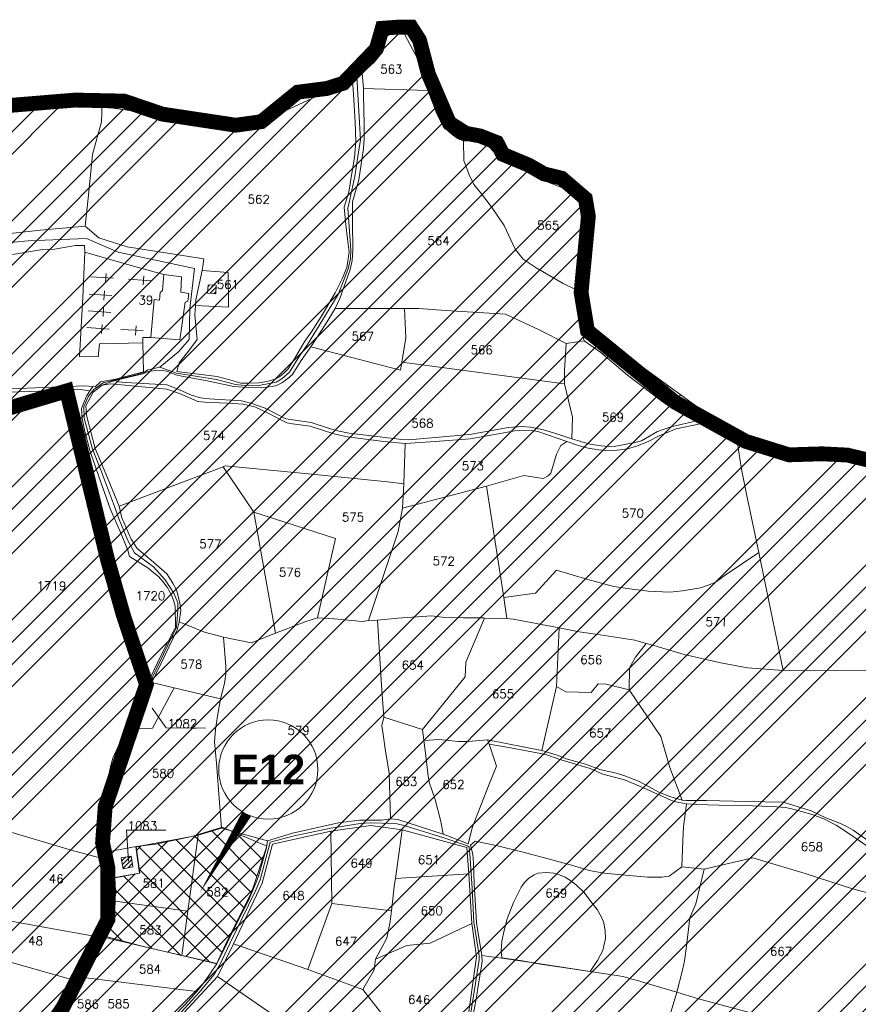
# Model space of a CAD drawing. Header units: metres. Extents: x 578835 to 593571, y 248557 to 255108.
# Tile 48 of 251: x 581396 to 581736, y 252506 to 252905. Entities that reach past the tile are written whole.
import ezdxf

# ---------------------------------------------------------------- set-up
doc = ezdxf.new("R2010")
doc.units = ezdxf.units.M
doc.linetypes.add('CACHEX2', pattern=[0.75, 0.5, -0.25])
doc.linetypes.add('SOLID_LINE', pattern=[0])
for name, color, linetype, lineweight in [('Cad-BATIMENT_BATI_PRIVE12', 7, 'SOLID_LINE', 0), ('Cad-BATIMENT_BATI_PRIVE12_HACH', 7, 'SOLID_LINE', 0), ('Cad-HYDROGRAPHI_COURS_D_EAU28', 5, 'SOLID_LINE', 0), ('Cad-PARCELLAIRE_PARCELLE1', 250, 'SOLID_LINE', 0), ('Cad-RESEAU_ROUT_AXE_DE_VOIE26', 255, 'SOLID_LINE', 0), ('Cad-RESEAU_ROUT_LIMITE_DE_VOIE_P23', 8, 'SOLID_LINE', 0), ('Cad-TOPONYMIE_DETAIL_PARCELLAIR181', 7, 'SOLID_LINE', 0), ('Cad-TOPONYMIE_NUMERO_DE_PARCELL182', 250, 'SOLID_LINE', 0), ('ER', 192, 'Continuous', 18), ('PLU', 7, 'CACHEX2', 5), ('PPRIF - contour', 10, 'Continuous', 9)]:
    doc.layers.add(name, color=color, linetype=linetype, lineweight=lineweight)
doc.styles.get("Standard").update_dxf_attribs({"font": 'arialbd_0.ttf', "height": 50})
doc.styles.add('TEXTSTYLE_45_11', font='txt.shx', dxfattribs={"oblique": 50})

msp = doc.modelspace()

# ---------------------------------------------------------------- hatches: boundary and pattern name
at = {"layer": 'Cad-BATIMENT_BATI_PRIVE12_HACH', "ltscale": 0.4}
h = msp.add_hatch(dxfattribs=at)
h.set_pattern_fill('ANSI31', color=256, scale=0.4, style=0)
h.paths.add_polyline_path([(581472.24, 252794.14), (581475.56, 252793.85), (581475.68, 252797.32), (581472.45, 252797.5)])
h = msp.add_hatch(dxfattribs=at)
h.set_pattern_fill('ANSI31', color=256, scale=0.4, style=0)
h.paths.add_polyline_path([(581437.26, 252565.51), (581438.04, 252561.12), (581441.93, 252561.89), (581441.24, 252566.17)])
at = {"layer": 'ER', "ltscale": 0.4}
h = msp.add_hatch(dxfattribs=at)
h.set_pattern_fill('ANSI37', color=256, scale=2, style=0)
h.paths.add_polyline_path([(581434.87, 252557.46), (581444.69, 252559.31), (581443.16, 252570.01), (581465.88, 252574.09), (581478.14, 252577.88), (581496.19, 252570.19), (581490.08, 252551.89), (581479.46, 252530.42), (581475.9, 252522.74), (581446.74, 252529.46), (581430.11, 252534), (581432.59, 252544.71), (581432.86, 252554.19), (581432.59, 252558.03)])
at = {"layer": 'PPRIF - contour', "lineweight": 15}
h = msp.add_hatch(dxfattribs=at)
h.set_pattern_fill('ANSI34', color=30, scale=2, style=0)
h.paths.add_polyline_path([(583168.56, 249236.59), (583178.02, 249273.37), (583184.15, 249314.36), (583186.86, 249348.54), (583183.82, 249412.65), (583188.31, 249497.75), (583209.56, 249638.59), (583209.57, 249654.16), (583202.87, 249764.69), (583181.22, 249772.54), (583212.18, 249841.81), (583235.33, 249974.64), (583193.51, 249985.09), (583186.04, 250045.54), (583188.28, 250067.18), (583195.8, 250078.07), (583245.78, 250078.37), (583251.01, 250132.85), (583194.25, 250138.82), (583209.94, 250168.32), (583209.19, 250188.47), (583208.21, 250203.8), (583217.43, 250267.61), (583213.64, 250277.41), (583256.98, 250284.74), (583262.34, 250350.34), (583266.18, 250436.39), (583274.5, 250436.7), (583214.43, 250499.33), (583184.56, 250537.39), (583218.91, 250547.09), (583241.07, 250552.07), (583269.68, 250547.09), (583271.18, 250569.48), (583274.91, 250580.67), (583286.48, 250597.77), (583293.66, 250716.62), (583278.73, 250731.44), (583193.67, 250750.25), (583156.78, 250759.28), (583135.71, 250831.5), (583141.39, 250856.49), (583145.69, 250864.01), (583161.1, 250891.6), (583169.34, 250905.21), (583172.57, 250920.26), (583171.49, 250936.38), (583169.31, 250950.6), (583181.85, 251003.26), (583206.95, 251084.03), (583216.62, 251114.12), (583232.39, 251161.77), (583245.29, 251209.41), (583234.54, 251210.94), (583234.1, 251288.09), (583244.66, 251288.39), (583237.9, 251328.73), (583229.54, 251356.01), (583200.13, 251357.42), (583190.46, 251371.39), (583189.74, 251379.63), (583190.1, 251406.14), (583244.22, 251415.82), (583256.04, 251419.04), (583270.74, 251430.86), (583295.47, 251440.89), (583325.21, 251451.64), (583340.94, 251464.43), (583366, 251457.91), (583398.59, 251444.88), (583422.15, 251436.37), (583417.63, 251462.92), (583418.14, 251495.99), (583409.11, 251546.1), (583400.09, 251585.18), (583359.99, 251579.17), (583344.95, 251609.23), (583333.92, 251624.76), (583325.9, 251633.28), (583319.39, 251648.31), (583296.33, 251649.31), (583292.32, 251666.85), (583282.01, 251764.42), (583240.65, 251790.03), (583212.78, 251805.76), (583221.32, 251831.82), (583251.44, 251830.48), (583273.02, 251828.23), (583262.67, 251903.93), (583199.69, 251895.44), (583192.95, 251945.32), (583256.33, 251954.31), (583243.74, 252050.47), (583214.52, 252068.27), (583208.68, 252073.66), (583201.93, 252137.92), (583178.11, 252135.22), (583183.95, 252176.12), (583226.69, 252181.65), (583216.8, 252253.1), (583210.96, 252307.92), (583193.36, 252422.33), (583178.97, 252519.84), (583167.73, 252607.66), (583178.52, 252614.4), (583188.29, 252625.39), (583184.93, 252642.05), (583192.13, 252639.75), (583210.89, 252641.9), (583205.05, 252676.95), (583200.1, 252708.47), (583205.05, 252708.02), (583194.96, 252797.38), (583191.02, 252799.28), (583173.51, 252800.6), (583168.08, 252797.59), (583165.67, 252793.82), (583165.69, 252787.69), (583073.05, 252815.41), (583065.66, 252814.13), (583065.94, 252812.7), (583046.85, 252808.33), (583047.04, 252816.04), (582997.15, 252812.42), (582995.86, 252782.45), (582980.16, 252787.72), (582949.89, 252804.92), (582947.27, 252800.69), (582935.19, 252777.61), (582924.38, 252768.8), (582917.32, 252760.63), (582910.91, 252748.5), (582903.76, 252736.42), (582880, 252724.86), (582817.58, 252706.15), (582782.59, 252696.37), (582747.69, 252696.56), (582653.19, 252726.32), (582583.51, 252736.7), (582547.53, 252745.89), (582391.95, 252693.83), (582342.71, 252696.56), (582258, 252701.11), (582228.89, 252730.03), (582194.3, 252754.65), (582137.15, 252749.12), (582028.37, 252701.22), (581997.03, 252701.83), (581923.09, 252643.99), (581895.44, 252653.82), (581782.97, 252699.88), (581749.17, 252724.45), (581694.48, 252730.59), (581626.87, 252779.73), (581623.69, 252832.13), (581568.99, 252867.14), (581549.94, 252902.76), (581520.9, 252875.84), (581488.95, 252861.1), (581415.1, 252871.66), (581333.97, 252861.22), (581285.87, 252845.9), (581226.26, 252859.41), (581213.27, 252848.96), (581176.79, 252829.19), (581135.62, 252832.26), (581093.83, 252851.3), (581026.18, 252865.71), (580894.22, 252859.98), (580764.18, 252821.75), (580666.25, 252837.89), (580606.97, 252807.31), (580553.37, 252825.96), (580518.38, 252831.19), (580426.24, 252844.58), (580314.78, 252864.48), (580232.54, 252861.61), (580193.34, 252877.86), (579737.68, 252731.06), (579339.29, 252594.91), (579467.34, 252529.95), (579492.26, 252526.53), (579537.88, 252506.87), (579628.29, 252501.98), (579673.34, 252488.27), (579756.55, 252421.24), (579801.62, 252412.32), (579849.52, 252376.66), (579890.09, 252373.24), (579954.11, 252362.98), (580003.08, 252331.22), (580020.69, 252319.86), (580037.79, 252307.65), (580048.55, 252295.44), (580067.12, 252269.55), (580095.49, 252178.46), (580127.66, 252086.63), (580157.22, 252011.67), (580209.32, 251928.46), (580208.41, 251858.24), (580196.24, 251818.11), (580206.29, 251790.3), (580227.07, 251716.54), (580274.53, 251673.98), (580324.82, 251599.61), (580345.2, 251567.99), (580352.27, 251548.44), (580380.56, 251474.57), (580498.13, 251465.11), (580632.34, 251425.65), (580688.87, 251403.81), (580903, 251328.66), (581057.22, 251304.45), (581128.89, 251277.45), (581306.24, 251176.53), (581363.6, 251156.15), (581418.4, 251079.72), (581465.72, 250967.17), (581546.02, 250830.88), (581604.72, 250760.44), (581621.29, 250710.76), (581635.31, 250677.64), (581677.37, 250643.25), (581761.5, 250538.8), (581878.03, 250481.58), (581978.36, 250416.05), (582083.64, 250336.15), (582132.06, 250252.96), (582193.12, 250147.32), (582211.34, 250118.18), (582217.79, 250080.35), (582244.22, 249930.09), (582252.92, 249788.8), (582279.87, 249720.73), (582264.14, 249693.23), (582229.1, 249576.98), (582243.69, 249504.21), (582236.53, 249458.37), (582233.12, 249417.21), (582207.89, 249404.14), (582210.7, 249314.66), (582282.52, 249136.36), (582365.79, 249069.63), (582329.51, 248868.66), (582370.33, 248802.93), (582389.99, 248830.88), (582435.35, 248829.37), (582475.81, 248930.64), (582488.18, 248933.83), (582505.04, 248934.94), (582536.56, 248931.03), (582545.58, 248873.46), (582547.73, 248837.81), (582559.27, 248733.3), (582660.26, 248731.96), (582707.75, 248722.61), (582711.09, 248844.25), (582713.77, 248853.61), (582730.11, 248933.31), (582770.57, 249048.63), (582781.22, 249070.77), (582782.86, 249074.05), (582786.69, 249073.51), (582794.34, 249066.4), (582795.98, 249060.39), (582802, 249037.44), (582837.54, 249029.24), (582847.92, 249019.4), (582859.41, 249022.68), (582870.89, 249021.59), (582882.91, 249029.79), (582897.68, 249024.87), (582894.41, 249004.61), (582898.78, 248991.5), (582903.16, 248984.94), (582914.71, 248986.01), (582980.86, 249040.12), (583036.72, 249107.47), (583089.79, 249152.85), (583096.96, 249144.66), (583169.29, 249123.72), (583150.9, 249178.85), (583158.77, 249200.15)])

# ---------------------------------------------------------------- linework, layer by layer
at = {"layer": 'Cad-BATIMENT_BATI_PRIVE12'}
for points in [[(581472.24, 252794.14), (581475.56, 252793.85), (581475.68, 252797.32), (581472.45, 252797.5), (581472.24, 252794.14), (581472.24, 252794.14)], [(581437.26, 252565.51), (581438.04, 252561.12), (581441.93, 252561.89), (581441.24, 252566.17), (581437.26, 252565.51), (581437.26, 252565.51)]]:
    msp.add_lwpolyline(points, close=True, dxfattribs=at)
at = {"layer": 'Cad-HYDROGRAPHI_COURS_D_EAU28'}
for points in [[(581736.98, 252727.43), (581731.2, 252728.51), (581727.38, 252728.86), (581722.92, 252729.04), (581720.94, 252728.99), (581712.19, 252728.26), (581707.55, 252728.54), (581703.09, 252729.62), (581694.97, 252732.18), (581690.04, 252734), (581678.96, 252739.32), (581674.63, 252741.85), (581666.58, 252746.54), (581661.43, 252749.9), (581651.1, 252757.17), (581645.62, 252761.63), (581641.13, 252765.04), (581631.8, 252773.29), (581625.99, 252778.72), (581623.79, 252787.34), (581623.37, 252794.33), (581623.56, 252798.03), (581625.74, 252808.46), (581628.37, 252825.4), (581628.14, 252827.05), (581625.15, 252832.38), (581621.66, 252835.65), (581615.56, 252840.61), (581608.42, 252842.24), (581603.4, 252845.17), (581599.89, 252846.77), (581591.77, 252850.22), (581586.56, 252855.36), (581584.89, 252856.68), (581582.59, 252857.59), (581575.38, 252859), (581573.92, 252859.77), (581572.12, 252860.63), (581570.37, 252862.82), (581568.8, 252864.81), (581566.81, 252867.99), (581565.27, 252871.65), (581563.9, 252875.1), (581561.62, 252882.72), (581560.79, 252888.78), (581559.93, 252892.27), (581558.01, 252896.46), (581554.6, 252901.75), (581553.22, 252902.53), (581551.47, 252902.83), (581548.05, 252902.31), (581545.48, 252901.43), (581542.95, 252901.22), (581542.35, 252899.39), (581540.59, 252892.89), (581537.42, 252887.39), (581534.59, 252884.82), (581530.54, 252881.91), (581520.5, 252876.84), (581514.07, 252876.75), (581508.75, 252875.42), (581504.37, 252873.49), (581490.57, 252862.99), (581483.65, 252861.96), (581478.36, 252862.19), (581471.89, 252862.76), (581460.59, 252864.95), (581454.01, 252866.63), (581451.15, 252867.4), (581438.42, 252871.8), (581432.6, 252872.43), (581418.6, 252872.16), (581403.49, 252871.68), (581388.25, 252870.53)], [(581389.21, 252868.93), (581396.46, 252869.87), (581420.54, 252870.76), (581429.51, 252870.95), (581437.32, 252870.15), (581453.18, 252864.67), (581470.87, 252861.12), (581476.94, 252860.51), (581489.21, 252860.64), (581493.16, 252862.75), (581503.83, 252871.11), (581510.96, 252874.49), (581518.95, 252874.7), (581527.16, 252878.95), (581530.83, 252880.48), (581534.81, 252883.16), (581539.79, 252887.7), (581541.95, 252890.44), (581544.56, 252897.68), (581545.76, 252899.01), (581549.49, 252900.88), (581551.27, 252901.13), (581552.88, 252900.71), (581554.39, 252899.28), (581557.75, 252891.64), (581558.66, 252888.71), (581561.43, 252876.12), (581563.65, 252870.28), (581564.91, 252866.93), (581566.51, 252863.72), (581568.65, 252860.67), (581571.23, 252858.32), (581573.7, 252856.52), (581575.82, 252855.69), (581583.34, 252855.43), (581585.96, 252853.64), (581590.03, 252849.3), (581594.02, 252846.95), (581600.94, 252844.97), (581602.51, 252843.98), (581606.35, 252840.51), (581618.62, 252835.63), (581623.74, 252830.47), (581626.08, 252827.1), (581626.33, 252825.12), (581623.64, 252805.95), (581621.37, 252795.5), (581621.73, 252791.19), (581622.33, 252786), (581623.49, 252780.07), (581624.58, 252774.81), (581631.33, 252770.02), (581642.22, 252760.9), (581656.04, 252750.35), (581659.37, 252748.06), (581669.65, 252742.34), (581671.63, 252741.17), (581686.73, 252733.17), (581691.9, 252731.37), (581699.12, 252728.85), (581703.32, 252727.86), (581706.33, 252727.33), (581712.65, 252726.74), (581717.57, 252726.92), (581722.91, 252727.14), (581727.7, 252727.1), (581734.92, 252726.48), (581741.37, 252724.12)], [(581740.8, 252571.58), (581733.53, 252576.66), (581730.68, 252578.32), (581727.68, 252579.63), (581722.48, 252581.76), (581716.48, 252584.49), (581705.15, 252588.01), (581690.45, 252588.35), (581674.1, 252588.66), (581666.1, 252588.78), (581664.36, 252588.85), (581659.29, 252590.33), (581655.11, 252591.99), (581650.45, 252594.49), (581646.58, 252596.52), (581640.7, 252598.81), (581637.57, 252599.77), (581631.02, 252601.24), (581625.15, 252603.42), (581617.31, 252605.56), (581614.15, 252606.97), (581607.55, 252608.99), (581585.51, 252613.28), (581586.15, 252611.55), (581594.85, 252610.04), (581609.09, 252607.33), (581614.43, 252605.44), (581617.06, 252604.65), (581627.02, 252601.68), (581632.25, 252599.44), (581641.02, 252597.06), (581647.76, 252594.27), (581655.55, 252590.69), (581660.94, 252588.34), (581663.04, 252587.85), (581666.13, 252587.33), (581670.28, 252587.12), (581679.27, 252586.87), (581688.69, 252586.64), (581700.68, 252586.3), (581706.23, 252585.87), (581709.17, 252585.22), (581716.93, 252583.08), (581721.7, 252581.24), (581726.68, 252578.77), (581732.18, 252575.1), (581740.05, 252569.73)]]:
    msp.add_lwpolyline(points, dxfattribs=at)
for points in [[(581359.46, 252744.96), (581373.56, 252747.81), (581383.92, 252752.13), (581392, 252754.03), (581415.76, 252754.77), (581419.68, 252755.21), (581424.59, 252754.62), (581425.77, 252756.28), (581422.37, 252756.55), (581406.11, 252755.87), (581392.14, 252755.37), (581384.08, 252753.26), (581378.34, 252751.77), (581371.93, 252749.57), (581359.46, 252744.96), (581359.46, 252744.96)], [(581434.64, 252758.69), (581429.6, 252756.82), (581433.09, 252757.44), (581455.7, 252755.19), (581460.86, 252753.51), (581468.22, 252750.22), (581471.05, 252749.9), (581480.06, 252749.53), (581486.61, 252749.19), (581491.31, 252748.13), (581496.72, 252745.45), (581501.89, 252742.76), (581504.3, 252741.63), (581506.64, 252741.26), (581513.72, 252740.3), (581523.38, 252737.19), (581528.83, 252735.98), (581533.09, 252735.33), (581543.49, 252734.08), (581552.13, 252733.23), (581564.35, 252734.03), (581578.52, 252735.09), (581590.61, 252737.32), (581596.54, 252738.37), (581600.31, 252738.69), (581603.54, 252738.5), (581605.88, 252738.04), (581617.59, 252733.99), (581622.76, 252732.3), (581626.22, 252731.37), (581630.39, 252730.71), (581634.79, 252730.3), (581638.06, 252730.57), (581642.23, 252731.13), (581645.78, 252732.1), (581650.24, 252733.92), (581654.98, 252736.32), (581661.91, 252739.13), (581671.63, 252741.17), (581669.65, 252742.34), (581659.71, 252739.95), (581654.34, 252738.05), (581647.9, 252734.28), (581645.15, 252733.61), (581637.52, 252732.19), (581634.48, 252732.06), (581631.5, 252732.25), (581626.91, 252732.98), (581619.72, 252735.07), (581613.62, 252737.11), (581608.21, 252738.79), (581602.92, 252739.9), (581599.52, 252740.18), (581594.04, 252739.73), (581579.1, 252737.03), (581573.46, 252736.45), (581564.37, 252735.69), (581553.66, 252734.69), (581550.76, 252734.9), (581537.52, 252736.47), (581529.53, 252737.48), (581524.76, 252738.31), (581521.97, 252739.19), (581514.17, 252741.78), (581503.92, 252743.16), (581495.57, 252747.48), (581490.13, 252749.47), (581486.01, 252750.47), (581472.83, 252751.38), (581469.33, 252751.76), (581465.7, 252752.8), (581459.88, 252755.43), (581455.71, 252756.98), (581439.15, 252757.95), (581436.16, 252758.25), (581434.64, 252758.69), (581434.64, 252758.69)]]:
    msp.add_lwpolyline(points, close=True, dxfattribs=at)
at = {"layer": 'Cad-PARCELLAIRE_PARCELLE1'}
for points in [[(581535.32, 252876.96), (581561.43, 252876.12), (581558.66, 252888.71), (581557.75, 252891.64), (581554.39, 252899.28), (581552.88, 252900.71), (581551.27, 252901.13), (581549.49, 252900.88), (581545.76, 252899.01), (581544.56, 252897.68), (581541.95, 252890.44), (581539.79, 252887.7), (581534.81, 252883.16), (581535.32, 252876.96), (581535.32, 252876.96)], [(581469.99, 252803.31), (581470.43, 252805.91), (581470.75, 252808.05), (581439.69, 252812.83), (581428.19, 252816.45), (581422.6, 252821.21), (581424.15, 252835.17), (581425.63, 252850.23), (581429.3, 252863.47), (581429.51, 252870.95), (581437.32, 252870.15), (581453.18, 252864.67), (581470.87, 252861.12), (581476.94, 252860.51), (581489.21, 252860.64), (581493.16, 252862.75), (581503.83, 252871.11), (581510.96, 252874.49), (581518.95, 252874.7), (581527.16, 252878.95), (581530.83, 252880.48), (581531.41, 252872.51), (581531.92, 252863.3), (581532.17, 252855.3), (581531.71, 252849.02), (581530.67, 252842.69), (581529.41, 252835), (581527.52, 252828.94), (581528.21, 252821.75), (581528.84, 252816.12), (581529.46, 252810.71), (581528.57, 252804.5), (581526.65, 252799.89), (581523.81, 252794.29), (581522.17, 252791.26), (581518.77, 252785.52), (581514.34, 252778.46), (581511.6, 252774.67), (581509.87, 252771.74), (581507.33, 252767.51), (581504.87, 252763.41), (581503.27, 252761.83), (581501.35, 252760.21), (581499.53, 252759.29), (581496.23, 252758.34), (581492.98, 252757.74), (581488.63, 252757.6), (581485.74, 252757.69), (581482.11, 252758.73), (581476.12, 252760.34), (581459.8, 252762.34), (581460.66, 252765.86), (581464.1, 252770.05), (581468.04, 252775.28), (581467.04, 252785.35), (581467.38, 252789.05), (581480.71, 252788.37), (581480.53, 252802.41), (581469.99, 252803.31), (581469.99, 252803.31)], [(581523.85, 252787.95), (581551.88, 252787.83), (581557.73, 252787.87), (581568.51, 252787.09), (581592.79, 252785.54), (581606.15, 252779.41), (581617.34, 252773.76), (581624.58, 252774.81), (581623.49, 252780.07), (581622.33, 252786), (581621.73, 252791.19), (581621.37, 252795.5), (581616.14, 252798.07), (581605.23, 252804.3), (581599.99, 252807.88), (581596.69, 252811.95), (581592.27, 252821.5), (581587.38, 252828.68), (581583.13, 252834.24), (581580.01, 252838.1), (581578.11, 252842.06), (581575.91, 252847.78), (581575.82, 252855.69), (581573.7, 252856.52), (581571.23, 252858.32), (581568.65, 252860.67), (581566.51, 252863.72), (581564.91, 252866.93), (581563.65, 252870.28), (581561.43, 252876.12), (581535.32, 252876.96), (581535.38, 252874.29), (581535.54, 252862.49), (581535.53, 252856.58), (581535.37, 252852.66), (581533.37, 252840.01), (581530.81, 252831.11), (581530.89, 252823.09), (581531.04, 252811.51), (581530.73, 252807.25), (581529.89, 252803.61), (581527.55, 252796.95), (581525.74, 252791.9), (581523.85, 252787.95), (581523.85, 252787.95)], [(581575.82, 252855.69), (581583.34, 252855.43), (581585.96, 252853.64), (581590.03, 252849.3), (581594.02, 252846.95), (581600.94, 252844.97), (581602.51, 252843.98), (581606.35, 252840.51), (581618.62, 252835.63), (581623.74, 252830.47), (581626.08, 252827.1), (581626.33, 252825.12), (581623.64, 252805.95), (581621.37, 252795.5), (581616.14, 252798.07), (581605.23, 252804.3), (581599.99, 252807.88), (581596.69, 252811.95), (581592.27, 252821.5), (581587.38, 252828.68), (581583.13, 252834.24), (581580.01, 252838.1), (581578.11, 252842.06), (581575.91, 252847.78), (581575.82, 252855.69), (581575.82, 252855.69)], [(581446.06, 252774.02), (581428.46, 252773.55), (581427.89, 252768.38), (581420.31, 252768.42), (581421.7, 252792.38), (581422.56, 252810.74), (581443.17, 252804.76), (581454.47, 252801.68), (581461.63, 252800.73), (581461.33, 252794.56), (581464.58, 252793.94), (581464.19, 252790.79), (581463.14, 252790.48), (581461.04, 252775.15), (581449.18, 252776.17), (581446.04, 252776.13), (581446.06, 252774.02), (581446.06, 252774.02)], [(581467.38, 252789.05), (581467.44, 252791.4), (581469.99, 252803.31), (581480.53, 252802.41), (581480.71, 252788.37), (581467.38, 252789.05), (581467.38, 252789.05)], [(581514.02, 252772.31), (581519.87, 252781.27), (581523.85, 252787.95), (581551.88, 252787.83), (581552.46, 252775.95), (581550.88, 252766.12), (581550.32, 252762.95), (581514.02, 252772.31), (581514.02, 252772.31)], [(581551.88, 252787.83), (581552.46, 252775.95), (581550.88, 252766.12), (581616.72, 252757.33), (581616.68, 252762.79), (581617.34, 252773.76), (581606.15, 252779.41), (581592.79, 252785.54), (581568.51, 252787.09), (581557.73, 252787.87), (581551.88, 252787.83), (581551.88, 252787.83)], [(581619.72, 252735.07), (581613.62, 252737.11), (581608.21, 252738.79), (581602.92, 252739.9), (581599.52, 252740.18), (581594.04, 252739.73), (581579.1, 252737.03), (581573.46, 252736.45), (581564.37, 252735.69), (581553.66, 252734.69), (581550.76, 252734.9), (581537.52, 252736.47), (581529.53, 252737.48), (581524.76, 252738.31), (581521.97, 252739.19), (581514.17, 252741.78), (581503.92, 252743.16), (581495.57, 252747.48), (581490.13, 252749.47), (581486.01, 252750.47), (581472.83, 252751.38), (581469.33, 252751.76), (581465.7, 252752.8), (581459.88, 252755.43), (581455.71, 252756.98), (581439.15, 252757.95), (581436.16, 252758.25), (581434.64, 252758.69), (581446.03, 252761.42), (581448.1, 252762.36), (581450.22, 252762.66), (581453, 252762.88), (581455.66, 252762.55), (581459.33, 252761.07), (581462.44, 252760.32), (581470.72, 252758.9), (581479.1, 252757.14), (581482.8, 252756.34), (581486.53, 252755.98), (581491.08, 252755.8), (581496.08, 252756.1), (581498.3, 252756.29), (581500.16, 252756.66), (581502.3, 252757.73), (581504.7, 252759.49), (581506.39, 252761.08), (581507.34, 252762.49), (581510.11, 252766.85), (581514.02, 252772.31), (581550.32, 252762.95), (581550.88, 252766.12), (581616.72, 252757.33), (581619.99, 252743.89), (581619.72, 252735.07), (581619.72, 252735.07)], [(581616.72, 252757.33), (581619.99, 252743.89), (581619.72, 252735.07), (581626.91, 252732.98), (581631.5, 252732.25), (581634.48, 252732.06), (581637.52, 252732.19), (581645.15, 252733.61), (581647.9, 252734.28), (581654.34, 252738.05), (581659.71, 252739.95), (581669.65, 252742.34), (581659.37, 252748.06), (581656.04, 252750.35), (581642.22, 252760.9), (581631.33, 252770.02), (581624.58, 252774.81), (581617.34, 252773.76), (581616.68, 252762.79), (581616.72, 252757.33), (581616.72, 252757.33)], [(581415.76, 252754.77), (581416.61, 252751.5), (581421.42, 252731.28), (581426.24, 252711.06), (581432.06, 252686.57), (581436.53, 252668.44), (581438.92, 252658.5), (581440.74, 252652.63), (581446.83, 252633.85), (581453.63, 252648.13), (581458.25, 252656.99), (581459.18, 252658.85), (581459.14, 252667.2), (581458.74, 252669.06), (581457.67, 252671.98), (581455.85, 252675.07), (581454.09, 252677.38), (581452.28, 252679.33), (581450.51, 252680.86), (581448.03, 252682.88), (581440.64, 252687.51), (581439.92, 252690.12), (581436.82, 252697.67), (581432.96, 252706.49), (581429.1, 252717.2), (581424.75, 252729.99), (581422.59, 252738.07), (581421.42, 252743.2), (581421.15, 252747.42), (581423.21, 252752.39), (581424.59, 252754.62), (581419.68, 252755.21), (581415.76, 252754.77), (581415.76, 252754.77)], [(581436.39, 252707.88), (581431.01, 252720.93), (581426.7, 252731.27), (581423.2, 252744.69), (581422.87, 252748.46), (581425.96, 252754.06), (581429.6, 252756.82), (581433.09, 252757.44), (581455.7, 252755.19), (581460.86, 252753.51), (581468.22, 252750.22), (581471.05, 252749.9), (581480.06, 252749.53), (581486.61, 252749.19), (581491.31, 252748.13), (581496.72, 252745.45), (581501.89, 252742.76), (581504.3, 252741.63), (581506.64, 252741.26), (581513.72, 252740.3), (581523.38, 252737.19), (581528.83, 252735.98), (581533.09, 252735.33), (581543.49, 252734.08), (581552.13, 252733.23), (581551.6, 252716.91), (581545.02, 252717.7), (581510.28, 252721.17), (581479.29, 252724.16), (581478.5, 252723.76), (581436.39, 252707.88), (581436.39, 252707.88)], [(581617.59, 252733.99), (581622.76, 252732.3), (581626.22, 252731.37), (581630.39, 252730.71), (581634.79, 252730.3), (581638.06, 252730.57), (581642.23, 252731.13), (581645.78, 252732.1), (581650.24, 252733.92), (581654.98, 252736.32), (581661.91, 252739.13), (581671.63, 252741.17), (581686.73, 252733.17), (581688.33, 252722.82), (581690.32, 252712.73), (581692.9, 252700.58), (581695.34, 252689.07), (581682.07, 252680.17), (581677.87, 252677.15), (581675.24, 252676.04), (581671.72, 252674.85), (581664.41, 252673.57), (581659.26, 252673.03), (581650.49, 252673.41), (581644.07, 252674.22), (581636.64, 252675.39), (581626.11, 252678.19), (581613.44, 252681.93), (581604.97, 252672.64), (581592.18, 252670.91), (581585.14, 252715.91), (581600.27, 252720.29), (581608.04, 252719.04), (581610.08, 252720.21), (581611.16, 252721.19), (581613.48, 252728.86), (581615.25, 252732.46), (581617.59, 252733.99), (581617.59, 252733.99)], [(581551.6, 252716.91), (581551.18, 252707.07), (581585.14, 252715.91), (581600.27, 252720.29), (581608.04, 252719.04), (581610.08, 252720.21), (581611.16, 252721.19), (581613.48, 252728.86), (581615.25, 252732.46), (581617.59, 252733.99), (581605.88, 252738.04), (581603.54, 252738.5), (581600.31, 252738.69), (581596.54, 252738.37), (581590.61, 252737.32), (581578.52, 252735.09), (581564.35, 252734.03), (581552.13, 252733.23), (581551.6, 252716.91), (581551.6, 252716.91)], [(581490.91, 252705.4), (581499.67, 252656.42), (581489.86, 252652.59), (581478.72, 252654.79), (581470.96, 252656.82), (581460.72, 252661.09), (581461.33, 252665.6), (581460.99, 252668.7), (581459.64, 252674.04), (581458.1, 252676.7), (581455.73, 252680.41), (581449.34, 252686.01), (581443.75, 252690.67), (581441.3, 252694.47), (581437.53, 252703.08), (581436.39, 252707.88), (581478.5, 252723.76), (581490.91, 252705.4), (581490.91, 252705.4)], [(581551.6, 252716.91), (581551.18, 252707.07), (581549.33, 252697.55), (581537.32, 252661.56), (581534.89, 252661.13), (581523.51, 252662.29), (581516.72, 252662.62), (581523.93, 252694.77), (581490.91, 252705.4), (581478.5, 252723.76), (581479.29, 252724.16), (581510.28, 252721.17), (581545.02, 252717.7), (581551.6, 252716.91), (581551.6, 252716.91)], [(581551.18, 252707.07), (581549.33, 252697.55), (581537.32, 252661.56), (581540.94, 252661.74), (581549.27, 252662.55), (581562.88, 252663.46), (581568.21, 252662.78), (581575.72, 252662.63), (581584.04, 252662.65), (581584.3, 252662.57), (581593.38, 252662.42), (581592.18, 252670.91), (581585.14, 252715.91), (581551.18, 252707.07), (581551.18, 252707.07)], [(581490.91, 252705.4), (581523.93, 252694.77), (581516.72, 252662.62), (581511.97, 252661.23), (581499.67, 252656.42), (581490.91, 252705.4), (581490.91, 252705.4)], [(581649.69, 252652.28), (581645.21, 252653.58), (581631.18, 252655.76), (581622.67, 252657.05), (581614.55, 252658.61), (581602.4, 252660.95), (581595.88, 252662.07), (581593.38, 252662.42), (581592.18, 252670.91), (581604.97, 252672.64), (581613.44, 252681.93), (581626.11, 252678.19), (581636.64, 252675.39), (581644.07, 252674.22), (581650.49, 252673.41), (581659.26, 252673.03), (581664.41, 252673.57), (581671.72, 252674.85), (581675.24, 252676.04), (581677.87, 252677.15), (581682.07, 252680.17), (581695.34, 252689.07), (581700.04, 252666.17), (581705.15, 252641.4), (581690.81, 252642.44), (581679.93, 252644.43), (581665.15, 252647.77), (581652.9, 252651.43), (581649.69, 252652.28), (581649.69, 252652.28)], [(581584.3, 252662.57), (581584.04, 252662.65), (581575.72, 252662.63), (581568.21, 252662.78), (581562.88, 252663.46), (581549.27, 252662.55), (581540.94, 252661.74), (581542.64, 252635.25), (581543.62, 252622.51), (581559.21, 252617.45), (581576.48, 252638.72), (581576.8, 252644.78), (581584.3, 252662.57), (581584.3, 252662.57)], [(581477.49, 252629.83), (581458.66, 252634.28), (581449.66, 252636.54), (581455, 252647.68), (581459.84, 252657.78), (581460.72, 252661.09), (581470.96, 252656.82), (581478.72, 252654.79), (581479.54, 252642.93), (581479.61, 252640.04), (581479.03, 252636.08), (581477.49, 252629.83), (581477.49, 252629.83)], [(581477.49, 252629.83), (581479.03, 252636.08), (581479.61, 252640.04), (581479.54, 252642.93), (581478.72, 252654.79), (581489.86, 252652.59), (581499.67, 252656.42), (581511.97, 252661.23), (581516.72, 252662.62), (581523.51, 252662.29), (581534.89, 252661.13), (581537.32, 252661.56), (581540.94, 252661.74), (581542.64, 252635.25), (581543.62, 252622.51), (581542.76, 252619.09), (581543.3, 252615.46), (581544.29, 252608.63), (581545.66, 252599.93), (581546.22, 252581.26), (581542.65, 252580.73), (581533.66, 252580.77), (581525.27, 252579.62), (581506.65, 252575.52), (581496.52, 252572.45), (581477.81, 252577.46), (581476.67, 252593.2), (581475.78, 252603.83), (581474.98, 252612.45), (581475.39, 252617.5), (581476.18, 252622.81), (581477.49, 252629.83), (581477.49, 252629.83)], [(581607.55, 252608.99), (581585.51, 252613.28), (581577.74, 252612.64), (581573.62, 252612.63), (581566.06, 252613.45), (581559.74, 252613.04), (581559.21, 252617.45), (581576.48, 252638.72), (581576.8, 252644.78), (581584.3, 252662.57), (581593.38, 252662.42), (581595.88, 252662.07), (581602.4, 252660.95), (581614.55, 252658.61), (581613.47, 252634.89), (581607.55, 252608.99), (581607.55, 252608.99)], [(581649.69, 252652.28), (581645.21, 252653.58), (581631.18, 252655.76), (581622.67, 252657.05), (581614.55, 252658.61), (581613.47, 252634.89), (581617.2, 252632.64), (581627.52, 252632.38), (581630.28, 252635.95), (581633.59, 252635.78), (581642.84, 252633.55), (581642.94, 252642.36), (581645.37, 252646.69), (581649.69, 252652.28), (581649.69, 252652.28)], [(581441.34, 252617.57), (581443.84, 252623.24), (581449.66, 252636.54), (581458.66, 252634.28), (581449.96, 252617.95), (581441.34, 252617.57), (581441.34, 252617.57)], [(581607.55, 252608.99), (581613.47, 252634.89), (581617.2, 252632.64), (581627.52, 252632.38), (581630.28, 252635.95), (581633.59, 252635.78), (581642.84, 252633.55), (581655.7, 252614.66), (581659.39, 252602.04), (581664.36, 252588.85), (581659.29, 252590.33), (581655.11, 252591.99), (581650.45, 252594.49), (581646.58, 252596.52), (581640.7, 252598.81), (581637.57, 252599.77), (581631.02, 252601.24), (581625.15, 252603.42), (581617.31, 252605.56), (581614.15, 252606.97), (581607.55, 252608.99), (581607.55, 252608.99)], [(581441.34, 252617.57), (581449.96, 252617.95), (581458.66, 252634.28), (581477.49, 252629.83), (581476.18, 252622.81), (581475.39, 252617.5), (581474.98, 252612.45), (581475.78, 252603.83), (581476.67, 252593.2), (581477.81, 252577.46), (581468.4, 252574.67), (581451.14, 252571.01), (581443.32, 252570.03), (581432.51, 252568.12), (581430.75, 252576.34), (581431.11, 252581.94), (581432.39, 252587.4), (581435.18, 252602.45), (581436.22, 252605.78), (581440.16, 252614.91), (581441.34, 252617.57), (581441.34, 252617.57)], [(581559.21, 252617.45), (581543.62, 252622.51), (581542.76, 252619.09), (581543.3, 252615.46), (581544.29, 252608.63), (581545.66, 252599.93), (581546.22, 252581.26), (581549.22, 252581.06), (581567.6, 252575.12), (581566.59, 252580.16), (581564.28, 252589.12), (581561.88, 252596.16), (581561.43, 252599.69), (581560.51, 252606.75), (581559.74, 252613.04), (581559.21, 252617.45), (581559.21, 252617.45)], [(581585.51, 252613.28), (581577.74, 252612.64), (581573.62, 252612.63), (581566.06, 252613.45), (581559.74, 252613.04), (581560.51, 252606.75), (581561.43, 252599.69), (581561.88, 252596.16), (581564.28, 252589.12), (581566.59, 252580.16), (581567.6, 252575.12), (581571.09, 252573.74), (581577.64, 252571.17), (581579.38, 252578.11), (581582.78, 252586.75), (581586.19, 252595.28), (581589.2, 252602.66), (581586.15, 252611.55), (581585.51, 252613.28), (581585.51, 252613.28)], [(581430.63, 252564.96), (581417.49, 252568.44), (581392.56, 252575.84), (581385.22, 252541.23), (581405.89, 252537.49), (581428.47, 252533.46), (581430.2, 252537.5), (581431.43, 252540.62), (581431.82, 252542.76), (581432.16, 252549.59), (581431.97, 252554.82), (581431.38, 252559.89), (581430.63, 252564.96), (581430.63, 252564.96)], [(581468.4, 252574.67), (581464.27, 252543.9), (581461.81, 252525.98), (581475.94, 252522.58), (581480.1, 252531.06), (581484.34, 252539.55), (581488.72, 252548.28), (581491.78, 252555.22), (581492.85, 252558.09), (581496.1, 252569.62), (581496.52, 252572.45), (581477.81, 252577.46), (581468.4, 252574.67), (581468.4, 252574.67)], [(581482.68, 252530.71), (581494.32, 252555.32), (581498.53, 252571.05), (581522.17, 252576.24), (581522.53, 252547.08), (581512.73, 252520.28), (581482.68, 252530.71), (581482.68, 252530.71)], [(581522.53, 252547.08), (581522.17, 252576.24), (581538.3, 252578.59), (581551.04, 252576.86), (581548.32, 252557.13), (581547.92, 252554.98), (581546.61, 252544.06), (581522.53, 252547.08), (581522.53, 252547.08)], [(581548.32, 252557.13), (581551.04, 252576.86), (581577.11, 252569.67), (581577.99, 252559.05), (581548.32, 252557.13), (581548.32, 252557.13)], [(581434.77, 252547.92), (581435, 252552.05), (581434.72, 252557.49), (581444.79, 252559.33), (581443.32, 252570.03), (581451.14, 252571.01), (581468.4, 252574.67), (581464.27, 252543.9), (581434.77, 252547.92), (581434.77, 252547.92)], [(581664.13, 252561.86), (581659.09, 252558.09), (581656.07, 252557.74), (581650.3, 252557.7), (581639.84, 252558.61), (581632.94, 252559.27), (581628.85, 252559.93), (581626.33, 252560.49), (581619.57, 252562.5), (581610.13, 252565.17), (581598.92, 252568.03), (581589, 252570.44), (581580.52, 252572.29), (581578.68, 252570.58), (581579.56, 252566.97), (581579.79, 252563.2), (581580.15, 252554.98), (581580.52, 252548.44), (581581.11, 252539.35), (581581.51, 252536.6), (581583.29, 252526.04), (581591.29, 252524.93), (581599.72, 252523.73), (581606.91, 252522.54), (581627.1, 252519.54), (581640.38, 252517.41), (581643.34, 252516.54), (581646.21, 252515.79), (581652.38, 252513.96), (581662.09, 252511.08), (581664.48, 252519.97), (581665.32, 252523.84), (581665.9, 252528.68), (581667.42, 252541.18), (581669.91, 252546.85), (581673.19, 252560.95), (581664.13, 252561.86), (581664.13, 252561.86)], [(581434.72, 252557.49), (581432.51, 252568.12), (581443.32, 252570.03), (581444.79, 252559.33), (581434.72, 252557.49), (581434.72, 252557.49)], [(581540.15, 252524.47), (581544.8, 252532.98), (581546.14, 252539.78), (581546.61, 252544.06), (581547.92, 252554.98), (581548.32, 252557.13), (581577.99, 252559.05), (581579.17, 252538.97), (581562.36, 252530.99), (581552.88, 252529.98), (581540.15, 252524.47), (581540.15, 252524.47)], [(581430.13, 252533.38), (581433.79, 252541.93), (581434.69, 252544.89), (581434.77, 252547.92), (581464.27, 252543.9), (581461.81, 252525.98), (581430.13, 252533.38), (581430.13, 252533.38)], [(581546.61, 252544.06), (581522.53, 252547.08), (581512.73, 252520.28), (581535.08, 252512.22), (581539.68, 252520.19), (581540.15, 252524.47), (581544.8, 252532.98), (581546.14, 252539.78), (581546.61, 252544.06), (581546.61, 252544.06)], [(581428.47, 252533.46), (581405.89, 252537.49), (581385.22, 252541.23), (581373.08, 252543.45), (581372.38, 252538.05), (581371.8, 252529.08), (581418.14, 252515.99), (581423.62, 252524.48), (581426.48, 252529.72), (581428.47, 252533.46), (581428.47, 252533.46)], [(581558.8, 252480.64), (581558.1, 252482.15), (581552.74, 252489.06), (581543.66, 252501.12), (581535.08, 252512.22), (581539.68, 252520.19), (581540.15, 252524.47), (581552.88, 252529.98), (581562.36, 252530.99), (581579.17, 252538.97), (581581.12, 252525.42), (581576.85, 252495.53), (581575.24, 252487.03), (581566.55, 252482.51), (581564.54, 252481.9), (581562.44, 252481.4), (581558.8, 252480.64), (581558.8, 252480.64)], [(581467.8, 252511.42), (581420.83, 252517.21), (581424.18, 252522.63), (581430.13, 252533.38), (581461.81, 252525.98), (581475.94, 252522.58), (581473.45, 252518.8), (581470.21, 252514.3), (581467.8, 252511.42), (581467.8, 252511.42)], [(581476.2, 252517.47), (581482.68, 252530.71), (581512.73, 252520.28), (581535.08, 252512.22), (581543.66, 252501.12), (581552.74, 252489.06), (581558.1, 252482.15), (581558.8, 252480.64), (581560.95, 252476.59), (581557.62, 252472.07), (581554.17, 252467.89), (581550.51, 252463.35), (581525.34, 252483.55), (581476.2, 252517.47), (581476.2, 252517.47)], [(581420.17, 252497.43), (581411.99, 252504.78), (581420.83, 252517.21), (581467.8, 252511.42), (581463.14, 252506.13), (581458.35, 252501.16), (581456.94, 252500.38), (581455.17, 252499.78), (581445.8, 252499.45), (581438.54, 252499.63), (581422.09, 252498.15), (581420.17, 252497.43), (581420.17, 252497.43)], [(581518.32, 252470.82), (581517.82, 252470), (581512, 252459.7), (581502.54, 252465.38), (581500.33, 252469.09), (581485.76, 252478.8), (581468.68, 252489.99), (581457.45, 252497.19), (581476.2, 252517.47), (581525.34, 252483.55), (581518.32, 252470.82), (581518.32, 252470.82)], [(581662.09, 252511.08), (581670.97, 252508.37), (581684.04, 252504.88), (581694.07, 252502.27), (581701.46, 252500.54), (581710.73, 252498.19), (581716.94, 252496.7), (581727.64, 252493.91), (581732.28, 252492.63), (581727.78, 252484.34), (581724.48, 252478.49), (581691.16, 252484.63), (581686.13, 252475.74), (581682.65, 252469.1), (581680.56, 252465.47), (581654.18, 252468.52), (581655.31, 252479.64), (581656.69, 252491.8), (581657.47, 252495.32), (581658.7, 252499.43), (581662.09, 252511.08), (581662.09, 252511.08)]]:
    msp.add_lwpolyline(points, close=True, dxfattribs=at)
for points in [[(581389.21, 252868.93), (581396.46, 252869.87), (581420.54, 252870.76), (581429.51, 252870.95), (581429.3, 252863.47), (581425.63, 252850.23), (581424.15, 252835.17), (581422.6, 252821.21), (581422.6, 252821.21), (581422.6, 252821.21), (581404.52, 252819.6), (581381.08, 252816.98)], [(581392.14, 252755.37), (581406.11, 252755.87), (581422.37, 252756.55), (581425.77, 252756.28), (581426.68, 252756.24), (581428.91, 252758.21), (581435, 252759.27), (581446.29, 252762.21), (581446.06, 252774.02), (581446.06, 252774.02), (581446.06, 252774.02), (581428.46, 252773.55), (581427.89, 252768.38), (581420.31, 252768.42), (581421.7, 252792.38), (581422.56, 252810.74), (581422.42, 252813.4), (581418.8, 252813.32), (581410.27, 252811.84), (581404.52, 252811.69), (581393.3, 252809.75)], [(581392, 252754.03), (581415.76, 252754.77), (581416.61, 252751.5), (581421.42, 252731.28), (581426.24, 252711.06), (581432.06, 252686.57), (581436.53, 252668.44), (581438.92, 252658.5), (581440.74, 252652.63), (581446.83, 252633.85), (581443.74, 252627.36), (581439, 252617.04), (581433.83, 252605.79), (581433.09, 252602.84), (581431.58, 252596.24), (581428.92, 252581.65), (581428.43, 252575.7), (581430.63, 252564.96), (581417.49, 252568.44), (581392.56, 252575.84)], [(581741.37, 252724.12), (581734.92, 252726.48), (581727.7, 252727.1), (581722.91, 252727.14), (581717.57, 252726.92), (581712.65, 252726.74), (581706.33, 252727.33), (581703.32, 252727.86), (581699.12, 252728.85), (581691.9, 252731.37), (581686.73, 252733.17), (581688.33, 252722.82), (581690.32, 252712.73), (581692.9, 252700.58), (581695.34, 252689.07), (581695.34, 252689.07), (581695.34, 252689.07), (581700.04, 252666.17), (581705.15, 252641.4), (581751.14, 252641.44)], [(581751.14, 252641.44), (581705.15, 252641.4), (581690.81, 252642.44), (581679.93, 252644.43), (581665.15, 252647.77), (581652.9, 252651.43), (581649.69, 252652.28), (581645.37, 252646.69), (581642.94, 252642.36), (581642.84, 252633.55), (581655.7, 252614.66), (581659.39, 252602.04), (581664.36, 252588.85), (581666.1, 252588.78), (581674.1, 252588.66), (581690.45, 252588.35), (581705.15, 252588.01), (581716.48, 252584.49), (581722.48, 252581.76), (581727.68, 252579.63), (581730.68, 252578.32), (581733.53, 252576.66), (581740.8, 252571.58)], [(581743.06, 252550.37), (581733.27, 252553.01), (581714.15, 252559.11), (581692.93, 252565.48), (581673.19, 252560.95), (581673.19, 252560.95), (581673.19, 252560.95), (581664.13, 252561.86), (581664.57, 252572.49), (581664.85, 252578.08), (581666.13, 252587.33), (581670.28, 252587.12), (581679.27, 252586.87), (581688.69, 252586.64), (581700.68, 252586.3), (581706.23, 252585.87), (581709.17, 252585.22), (581716.93, 252583.08), (581721.7, 252581.24), (581726.68, 252578.77), (581732.18, 252575.1), (581740.05, 252569.73)], [(581743.06, 252550.37), (581733.27, 252553.01), (581714.15, 252559.11), (581692.93, 252565.48), (581673.19, 252560.95), (581673.19, 252560.95), (581673.19, 252560.95), (581669.91, 252546.85), (581667.42, 252541.18), (581665.9, 252528.68), (581665.32, 252523.84), (581664.48, 252519.97), (581662.09, 252511.08), (581670.97, 252508.37), (581684.04, 252504.88), (581694.07, 252502.27), (581701.46, 252500.54), (581710.73, 252498.19), (581716.94, 252496.7), (581727.64, 252493.91), (581732.28, 252492.63), (581736.4, 252499.66)], [(581367.27, 252504.29), (581368.89, 252508.55), (581370.65, 252514.16), (581371.32, 252518.12), (581371.8, 252529.08), (581418.14, 252515.99), (581418.14, 252515.99), (581418.14, 252515.99), (581411.27, 252506.39), (581408.2, 252501.78)], [(581658.7, 252499.43), (581662.09, 252511.08), (581662.09, 252511.08), (581662.09, 252511.08), (581652.38, 252513.96), (581646.21, 252515.79), (581643.34, 252516.54), (581640.38, 252517.41), (581627.1, 252519.54), (581606.91, 252522.54), (581599.72, 252523.73), (581591.29, 252524.93), (581583.29, 252526.04), (581583.41, 252523.71), (581582.98, 252520.89), (581581.86, 252514.44), (581580.89, 252508.34), (581579.58, 252501.32)]]:
    msp.add_lwpolyline(points, dxfattribs=at)
at = {"layer": 'Cad-RESEAU_ROUT_AXE_DE_VOIE26'}
msp.add_line((581452.88, 252764.17), (581459.58, 252761.76), dxfattribs=at)
for points in [[(581459.58, 252761.76), (581475.81, 252759.19), (581483.53, 252757.14), (581487.28, 252756.77), (581493.67, 252756.84), (581499.97, 252758.04), (581502.28, 252759.46), (581505.38, 252762.08), (581509.58, 252768.9), (581512.7, 252773.32), (581525.09, 252793.5), (581529.07, 252803.89), (581530.08, 252808.12), (581530.19, 252811.65), (581529.02, 252828.49), (581529.84, 252832.05), (581531.87, 252841.46), (581533.32, 252851.21), (581534.14, 252856.21), (581532.69, 252881.72)], [(581376.26, 252813.18), (581399.58, 252815.23), (581423.26, 252816.21), (581435.97, 252810.72), (581466.96, 252804.03), (581465.08, 252787.89), (581464.74, 252775.31), (581460.39, 252770.28), (581452.88, 252764.17), (581448.03, 252763.04), (581446.68, 252762.09), (581443.67, 252761.19), (581434.88, 252759.01), (581429.95, 252757.82), (581426.14, 252755.11), (581424.05, 252752.35), (581422.12, 252748.27), (581422.32, 252743.54), (581425.63, 252731), (581428.81, 252722.81), (581434.52, 252707.75), (581436.45, 252702.45), (581439.98, 252693.92), (581442.64, 252689), (581450.29, 252683.3), (581455.09, 252678.08), (581458.55, 252672.71), (581460.15, 252668.76), (581460.24, 252665.57), (581459.7, 252658.89), (581449.06, 252637.01), (581444.63, 252627.1), (581438.44, 252613.41), (581434.96, 252605.79), (581432.99, 252597.09), (581429.92, 252582), (581429.51, 252576.09), (581431.88, 252564.98), (581433.17, 252557.11), (581433.53, 252551.48), (581433.11, 252544.98), (581432.26, 252540.61), (581429.56, 252533.86), (581428.3, 252531.54), (581423.8, 252523.4), (581420.11, 252517.61), (581415.56, 252511.08), (581411.31, 252505.27)], [(581577.58, 252495.1), (581582.08, 252524.23), (581582.21, 252525.95), (581579.92, 252539.46), (581579.36, 252553.05), (581578.32, 252567.07), (581578.07, 252569.8), (581577.39, 252570.41), (581567.8, 252573.6), (581552.22, 252578.45), (581548.93, 252579.22), (581542.93, 252579.5), (581538.21, 252579.72), (581534.01, 252579.4), (581522.07, 252577.5), (581507.24, 252574.39), (581497.58, 252571.86), (581496.92, 252569.33), (581493.53, 252556.66), (581491.46, 252551.82), (581481.42, 252531.07), (581477.03, 252521.98), (581474.74, 252518.09), (581468.77, 252510.99), (581458.8, 252500.02)]]:
    msp.add_lwpolyline(points, dxfattribs=at)
at = {"layer": 'Cad-RESEAU_ROUT_LIMITE_DE_VOIE_P23'}
for points in [[(581449.19, 252776.14), (581450.64, 252791.47), (581452.72, 252791.32), (581452.98, 252794.35), (581453.9, 252795.22), (581454.47, 252801.68)], [(581632.64, 252539.19), (581633.16, 252535.82), (581633.28, 252532.87), (581632.67, 252529.84), (581632.22, 252528.04), (581630.06, 252524), (581627.12, 252519.54), (581606.94, 252522.5), (581599.75, 252523.78), (581591.29, 252524.97), (581591.04, 252527.84), (581591.26, 252531.74), (581592.3, 252536.06), (581593.54, 252540.84), (581596.04, 252547.39), (581599.21, 252553.57), (581600.56, 252555.56), (581602.19, 252557.23), (581604.38, 252558.68), (581605.95, 252559.24), (581609.54, 252559.6), (581612.32, 252559.3), (581614.62, 252558.65), (581617.01, 252557.72), (581618.48, 252556.68), (581621.51, 252554.46), (581624.63, 252551.43), (581627.41, 252547.87), (581629.91, 252544.61), (581631.68, 252541.55), (581632.64, 252539.19)]]:
    msp.add_lwpolyline(points, dxfattribs=at)
at = {"layer": 'Cad-TOPONYMIE_DETAIL_PARCELLAIR181'}
for points in [[(581424.96, 252800.68), (581434.08, 252800.11), (581434.08, 252800.11)], [(581430.92, 252798.39), (581431.11, 252802.08), (581431.11, 252802.08)], [(581440.21, 252799.72), (581449.32, 252799.14), (581449.32, 252799.14)], [(581446.17, 252797.43), (581446.43, 252801.13), (581446.43, 252801.13)], [(581430.27, 252791.32), (581430.55, 252795.01), (581430.55, 252795.01)], [(581424.31, 252793.71), (581433.42, 252793.14), (581433.42, 252793.14)], [(581429.93, 252784.59), (581430.11, 252788.29), (581430.11, 252788.29)], [(581423.89, 252786.88), (581433, 252786.3), (581433, 252786.3)], [(581423.29, 252780.14), (581432.4, 252779.56), (581432.4, 252779.56)], [(581429.26, 252777.75), (581429.53, 252781.45), (581429.53, 252781.45)], [(581437.04, 252779.4), (581446.14, 252778.92), (581446.14, 252778.92)], [(581443, 252777.1), (581443.26, 252780.8), (581443.26, 252780.8)], [(581471.38, 252618.06), (581455.47, 252618.08), (581449.78, 252626.08), (581449.78, 252626.08)], [(581455.37, 252576.71), (581439.38, 252576.72), (581440.17, 252564.19), (581440.17, 252564.19)]]:
    msp.add_lwpolyline(points, dxfattribs=at)
at = {"layer": 'ER', "ltscale": 0.4}
msp.add_lwpolyline([(581468.93, 252551.14, 0, 4, 0), (581488.04, 252583.22, 6, 6, 0)], format="xyseb", dxfattribs=at)
msp.add_lwpolyline([(581434.87, 252557.46), (581444.69, 252559.31), (581443.16, 252570.01), (581465.88, 252574.09), (581478.14, 252577.88), (581496.19, 252570.19), (581490.08, 252551.89), (581479.46, 252530.42), (581475.9, 252522.74), (581446.74, 252529.46), (581430.11, 252534), (581432.59, 252544.71), (581432.86, 252554.19), (581432.59, 252558.03)], close=True, dxfattribs=at)
msp.add_circle((581496.79, 252601.27), 20.08, dxfattribs=at)
at = {"layer": 'PLU', "color": 7, "ltscale": 2, "const_width": 6}
for points in [[(581382.48, 252869.3), (581418.62, 252872.26), (581438.42, 252871.84), (581453.96, 252866.56), (581483.62, 252862.08), (581493.96, 252863.51), (581508.7, 252875.46), (581520.48, 252876.94), (581527.17, 252879.08), (581540.54, 252893), (581542.92, 252901.32), (581549.44, 252901.79), (581554.62, 252901.77), (581557.99, 252896.5), (581561.59, 252882.79), (581570.18, 252862.77), (581575.34, 252859.09), (581582.6, 252857.71), (581589.33, 252855.05), (581591.73, 252850.3), (581602.22, 252845.92), (581608.4, 252842.37), (581615.52, 252840.64), (581625.11, 252832.41), (581626.35, 252825.2), (581623.4, 252794.42), (581625.99, 252778.84), (581661.44, 252749.96), (581690.05, 252734.1), (581707.56, 252728.64), (581720.92, 252729.06), (581731.17, 252728.55), (581741.7, 252726.02)], [(581399.41, 252476.95), (581431.81, 252540.45), (581431.86, 252561.45), (581429.7, 252571.67), (581430.78, 252586.19), (581447.47, 252635.67), (581438.32, 252663.1), (581431.86, 252685.69), (581415.17, 252754.53), (581337.1, 252731.25), (581298.55, 252717.51), (581249.68, 252709.05), (581257.89, 252664.48), (581247.92, 252651.58), (581243.19, 252629.19), (581253.75, 252589.9), (581229.1, 252591.66), (581193.3, 252593.42), (581191.54, 252578.76), (581157.5, 252581.69), (581162.78, 252545.33), (581121.47, 252553.01), (581137.28, 252520.82), (581099.89, 252525.08)]]:
    msp.add_lwpolyline(points, dxfattribs=at)
at = {"layer": 'PPRIF - contour', "flags": 128}
msp.add_lwpolyline([(581749.17, 252724.45), (581694.48, 252730.59), (581626.87, 252779.73), (581623.69, 252832.13), (581568.99, 252867.14), (581549.94, 252902.76), (581520.9, 252875.84), (581488.95, 252861.1), (581415.1, 252871.66), (581333.97, 252861.22), (581285.87, 252845.9), (581226.26, 252859.41), (581213.27, 252848.96), (581176.79, 252829.19), (581135.62, 252832.26), (581093.83, 252851.3), (581026.18, 252865.71), (580894.22, 252859.98), (580764.18, 252821.75), (580666.25, 252837.89), (580606.97, 252807.31)], dxfattribs=at)

# ---------------------------------------------------------------- texts
at = {"layer": 'Cad-TOPONYMIE_NUMERO_DE_PARCELL182', "style": 'TEXTSTYLE_45_11'}
for s, p in [('563', (581542.07, 252883.04)), ('562', (581488.43, 252830.37)), ('565', (581605.59, 252819.83)), ('564', (581561.2, 252813.57)), ('561', (581475.92, 252795.89)), ('39', (581444.23, 252789.52)), ('567', (581530.54, 252774.91)), ('566', (581578.67, 252769.43)), ('568', (581554.68, 252739.74)), ('569', (581631.82, 252742.2)), ('574', (581470.33, 252734.73)), ('573', (581575.12, 252722.44)), ('575', (581526.57, 252701.73)), ('570', (581639.84, 252703.29)), ('577', (581468.87, 252690.86)), ('572', (581563.32, 252683.94)), ('576', (581501.07, 252679.38)), ('1719', (581403.03, 252673.9)), ('1720', (581443.1, 252669.88)), ('571', (581673.75, 252659.3)), ('656', (581623.02, 252643.98)), ('578', (581461.14, 252642.17)), ('654', (581550.79, 252641.83)), ('655', (581587.33, 252630.16)), ('1082', (581456.05, 252618.12)), ('579', (581504.54, 252615.35)), ('657', (581626.64, 252614.3)), ('580', (581449.69, 252597.98)), ('653', (581548.17, 252594.68)), ('652', (581567.22, 252593.49)), ('1083', (581439.83, 252576.76)), ('658', (581712.31, 252568.27)), ('649', (581530.05, 252561.63)), ('651', (581557.3, 252563)), ('46', (581407.95, 252555.27)), ('581', (581445.92, 252553.52)), ('582', (581471.69, 252549.98)), ('648', (581502.47, 252548.53)), ('659', (581608.87, 252549.52)), ('650', (581558.44, 252542.37)), ('583', (581444.62, 252534.58)), ('48', (581399.57, 252530.16)), ('647', (581523.78, 252530.01)), ('667', (581699.84, 252525.92)), ('584', (581444.4, 252518.73)), ('586', (581419.29, 252504.61)), ('585', (581431.69, 252504.69)), ('646', (581553.36, 252506.39))]:
    msp.add_text(s, height=3.491, rotation=359.5887, dxfattribs=at).set_placement(p)
at = {"layer": 'ER', "ltscale": 0.4, "insert": (581496.79, 252601.27), "char_height": 12, "width": 16.8329, "attachment_point": 5}
msp.add_mtext('E12', dxfattribs=at)

doc.saveas('drawing.dxf')
